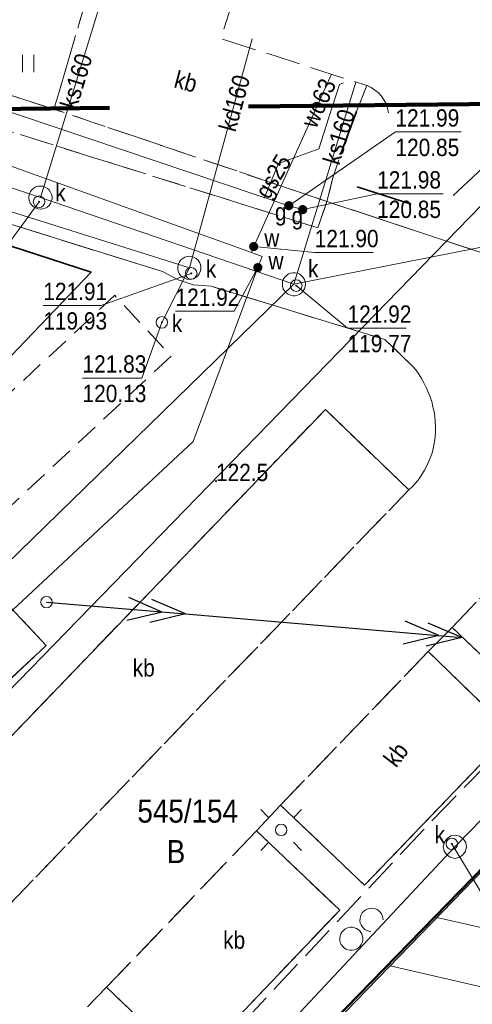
# Model space of a CAD drawing. Extents: x 6439600 to 6443631, y 5654340 to 5654937.
# Tile 50 of 54: x 6440981 to 6441000, y 5654853 to 5654896. Entities that reach past the tile are written whole.
import ezdxf
from ezdxf.enums import TextEntityAlignment as Align

# ---------------------------------------------------------------- set-up
doc = ezdxf.new("R2010")
doc.units = 0
doc.header["$MEASUREMENT"] = 0
for name, pattern in [('1.0_0.5', [1.5, 1, -0.5]), ('1.5_0.5', [2, 1.5, -0.5]), ('2', [0.9, 0.6, -0.3]), ('219-500', [0]), ('otof_500', [0]), ('PRZER3-1', [4, 3, -1])]:
    doc.linetypes.add(name, pattern=pattern)
doc.layers.get('0').update_dxf_attribs({"color": 2, "linetype": 'CONTINUOUS', "lineweight": 5})
for name, color, linetype in [('210-oznaczenie konturu użytku gruntowego', 7, 'CONTINUOUS'), ('211-numer działki ewidencyjnej', 7, 'CONTINUOUS'), ('217-kontur klasyfikacyjny', 7, 'CONTINUOUS'), ('218-kontur użytku gruntowego', 7, 'CONTINUOUS'), ('219-działka ewidencyjna', 7, 'CONTINUOUS'), ('budowla podziemna', 7, 'CONTINUOUS'), ('chodnik', 7, 'CONTINUOUS'), ('furtka', 7, 'CONTINUOUS'), ('jezdnia', 7, 'CONTINUOUS'), ('komora podziemna', 7, 'CONTINUOUS'), ('krawężnik', 7, 'CONTINUOUS'), ('latarnia', 7, 'CONTINUOUS'), ('obszar utwardzony', 7, 'CONTINUOUS'), ('obszar utwardzony-Atr17', 7, 'CONTINUOUS'), ('ogrodzenie trwałe', 7, 'CONTINUOUS'), ('pikieta naturalna', 7, 'CONTINUOUS'), ('pikieta naturalna-Atr2', 7, 'CONTINUOUS'), ('przewód elektroenergetyczny średniego napięcia', 7, 'CONTINUOUS'), ('przewód gazowy', 7, 'CONTINUOUS'), ('przewód gazowy-Atr1', 7, 'CONTINUOUS'), ('przewód kanalizacyjny', 7, 'CONTINUOUS'), ('przewód kanalizacyjny-Atr1', 7, 'CONTINUOUS'), ('przewód wodociągowy', 7, 'CONTINUOUS'), ('przewód wodociągowy - ob. projektowany', 7, 'CONTINUOUS'), ('przewód wodociągowy-Atr1', 7, 'CONTINUOUS'), ('rzedna', 7, 'CONTINUOUS'), ('rzedna-Atr2', 7, 'CONTINUOUS'), ('rzedna-Atr3', 7, 'CONTINUOUS'), ('studnia kanalizacyjna', 7, 'CONTINUOUS'), ('studnia kanalizacyjna-Atr17', 7, 'CONTINUOUS'), ('słup przewodów napowietrznych', 7, 'CONTINUOUS'), ('trawnik', 7, 'CONTINUOUS'), ('właz do komory lub kanału - okrągły', 7, 'CONTINUOUS'), ('właz do komory lub kanału - okrągły-Atr17', 7, 'CONTINUOUS'), ('Zakres', 7, 'CONTINUOUS'), ('zasuwa lub zawór', 7, 'CONTINUOUS'), ('zasuwa lub zawór-Atr17', 7, 'CONTINUOUS')]:
    doc.layers.add(name, color=color, linetype=linetype)
for name, color, linetype, lineweight in [('z - kartowanie', 2, 'CONTINUOUS', 5), ('z - MPZT', 121, 'PRZER3-1', 18), ('z - symbole dodatkowe', 1, 'CONTINUOUS', 5)]:
    doc.layers.add(name, color=color, linetype=linetype, lineweight=lineweight)
doc.styles.add('MapaZas', font='geodezja.shx', dxfattribs={"width": 0.9})
doc.styles.get("Standard").update_dxf_attribs({"font": 'Working1250', "width": 0.75})
doc.linetypes.add('902-500', pattern='A,3.75,0,[1,ksztalty.shx,S=0.5,R=0,X=0,Y=0],3.75', length=7.5)

# ---------------------------------------------------------------- blocks, each defined once
blk = doc.blocks.new('PW01')
at = {"linetype": 'Continuous', "lineweight": 13}
h = blk.add_hatch(color=0, dxfattribs=at)
edge = h.paths.add_edge_path()
edge.add_arc((0, 0), 0.045, 0, 360)
blk = doc.blocks.new('US25')
at = {"linetype": 'Continuous', "lineweight": 0}
h = blk.add_hatch(color=0, dxfattribs=at)
edge = h.paths.add_edge_path()
edge.add_arc((0, 0), 0.2, 0, 360)
blk = doc.blocks.new('OK04')
at = {"color": 0, "linetype": 'Continuous', "lineweight": 0}
blk.add_arc((1.5, 0.001), 1.5, 120, 180, dxfattribs=at)
blk = doc.blocks.new('TU04')
at = {"color": 0, "linetype": 'Continuous', "lineweight": 13}
for p, q in [((0, 0), (0, 0.75)), ((0.5, 0), (0.5, 0.75))]:
    blk.add_line(p, q, dxfattribs=at)
blk = doc.blocks.new('US22')
at = {"color": 0, "linetype": 'Continuous', "lineweight": 13}
blk.add_circle((0, 0), 0.25, dxfattribs=at)
blk = doc.blocks.new('US15')
at = {"color": 0, "linetype": 'Continuous', "lineweight": 13}
blk.add_circle((0, 0), 0.25, dxfattribs=at)
blk = doc.blocks.new('SM01')
at = {"color": 0, "linetype": 'Continuous', "lineweight": 13}
for p, q in [((-0.53, 0.531), (-0.883, 0.884)), ((0.531, 0.531), (0.884, 0.884)), ((-0.53, -0.53), (-0.883, -0.883)), ((0.531, -0.53), (0.884, -0.883))]:
    blk.add_line(p, q, dxfattribs=at)
blk.add_circle((0, 0), 0.25, dxfattribs=at)
blk = doc.blocks.new('SUEP2')
at = {"color": 0, "linetype": 'Continuous'}
for p, q in [((5.027, 0), (3.527, 0.5)), ((6.027, 0), (4.527, 0.5)), ((17.027, 0), (15.527, 0.5)), ((18.027, 0), (16.527, 0.5)), ((0, 0), (6.027, 0)), ((5.027, 0), (3.527, -0.5)), ((6.027, 0), (4.527, -0.5)), ((6.027, 0), (18.027, 0)), ((17.027, 0), (15.527, -0.5)), ((18.027, 0), (16.527, -0.5))]:
    blk.add_line(p, q, dxfattribs=at)
blk = doc.blocks.new('OTZK')
at = {"color": 0}
blk.add_lwpolyline([(-1.2, 1), (-1.026352, 0.984808), (-0.85798, 0.939693), (-0.7, 0.866025), (-0.557212, 0.766044), (-0.433956, 0.642788), (-0.333975, 0.5), (-0.260307, 0.34202), (-0.215192, 0.173648), (-0.2, 0), (-0.215192, -0.173648), (-0.260307, -0.34202), (-0.333975, -0.5), (-0.44425, -0.654861), (-0.581841, -0.786053), (-0.741773, -0.888835), (-0.918267, -0.959493), (-1.104944, -0.995472), (-1.295056, -0.995472), (-1.481733, -0.959493), (-1.658227, -0.888835), (-1.818159, -0.786053), (-1.95575, -0.654861), (-2.066025, -0.5), (-2.145001, -0.327068), (-2.189821, -0.142315), (-2.198867, 0.047582), (-2.171812, 0.235759), (-2.109632, 0.415415), (-2.014576, 0.580057), (-1.890079, 0.723734), (-1.740641, 0.841254), (-1.571662, 0.928368), (-1.389251, 0.981929)], close=True, dxfattribs=at)
blk.add_lwpolyline([(0.469393, -0.682799), (0.35969, -0.542106), (0.276733, -0.384159), (0.223163, -0.213984), (0.200685, -0.036999), (0.210014, 0.141165), (0.250854, 0.314835), (0.321904, 0.478484), (0.420903, 0.626903), (0.5447, 0.755369), (0.689355, 0.859792), (0.850264, 0.936848), (1.022304, 0.984085), (1.2, 1), (1.377696, 0.984085), (1.549736, 0.936848), (1.710645, 0.859792), (1.8553, 0.755369), (1.979097, 0.626903), (2.078096, 0.478484), (2.149146, 0.314835), (2.189986, 0.141165), (2.199315, -0.036999), (2.176837, -0.213984), (2.123267, -0.384159), (2.04031, -0.542106), (1.930607, -0.682799)], dxfattribs=at)

msp = doc.modelspace()

# ---------------------------------------------------------------- hatches: boundary and pattern name
at = {"layer": 'z - MPZT', "linetype": 'Continuous', "lineweight": 18}
h = msp.add_hatch(dxfattribs=at)
h.set_pattern_fill('ANSI32', color=256, scale=20, angle=122)
edge = h.paths.add_edge_path()
edge.add_line((6440960.326, 5654818.056), (6440970.835, 5654806.917))
edge.add_line((6440970.835, 5654806.917), (6441020.698, 5654857.544))
edge.add_line((6441020.698, 5654857.544), (6441020.504, 5654879.363))
edge.add_line((6441020.504, 5654879.363), (6440960.84, 5654817.78))

# ---------------------------------------------------------------- linework, layer by layer
at = {"layer": '217-kontur klasyfikacyjny', "color": 3, "linetype": 'Continuous', "lineweight": 13, "flags": 128}
msp.add_lwpolyline([(6441010, 5654868.58), (6440964.89, 5654822.25)], dxfattribs=at)
at = {"layer": '218-kontur użytku gruntowego', "color": 3, "linetype": 'Continuous', "lineweight": 13, "flags": 128}
for points in [[(6440964.89, 5654822.25), (6441010, 5654868.58)], [(6441010, 5654868.58), (6440964.89, 5654822.25)]]:
    msp.add_lwpolyline(points, dxfattribs=at)
at = {"layer": '219-działka ewidencyjna', "color": 3, "linetype": '219-500', "lineweight": 13, "flags": 128}
for points in [[(6440947.07, 5654832.59), (6441018.96, 5654906.57)], [(6440960.56, 5654817.8), (6441032.73, 5654891.92)]]:
    msp.add_lwpolyline(points, dxfattribs=at)
at = {"layer": 'budowla podziemna', "color": 7, "linetype": '1.0_0.5', "lineweight": 13, "flags": 128}
msp.add_lwpolyline([(6440978.47, 5654877.89), (6440984.61, 5654883.62), (6440987.06, 5654880.99), (6440978.29, 5654872.8), (6440963.56, 5654888.6), (6440966.19, 5654891.06)], close=True, dxfattribs=at)
at = {"layer": 'chodnik', "color": 7, "linetype": '1.0_0.5', "lineweight": 13}
msp.add_lwpolyline([(6440949.921, 5654900.411), (6440953.54, 5654899.25), (6440960.21, 5654897.1), (6440973.55, 5654892.76), (6440993.4, 5654886.54), (6440993.79, 5654887.68), (6440981.98, 5654891.68), (6440974.02, 5654894.24), (6440962.38, 5654897.95), (6440954.723, 5654900.411)], dxfattribs=at)
at = {"layer": 'furtka', "color": 7, "linetype": 'otof_500', "lineweight": 13, "flags": 128}
msp.add_lwpolyline([(6440995.52, 5654892.7), (6440995.07, 5654891.57)], dxfattribs=at)
at = {"layer": 'jezdnia', "color": 7, "linetype": '1.5_0.5', "lineweight": 13}
for points in [[(6441003.87, 5654884.34), (6440993.79, 5654887.68), (6440993.4, 5654886.54), (6440973.55, 5654892.76), (6440953.54, 5654899.25)], [(6440983.43, 5654852.83), (6440984.26, 5654853.67), (6440990.74, 5654860.44), (6440991.78, 5654861.56), (6440998.17, 5654868.2), (6440999.2, 5654869.25), (6441005.57, 5654875.91), (6441006.52, 5654876.88), (6441010.7, 5654881.27), (6441012.88, 5654883.55), (6441013.89, 5654884.51), (6441020.22, 5654891.19), (6441021.21, 5654892.21), (6441025.97, 5654897.13)]]:
    msp.add_lwpolyline(points, dxfattribs=at)
at = {"layer": 'jezdnia', "color": 7, "linetype": '1.5_0.5', "lineweight": 13, "flags": 128}
msp.add_lwpolyline([(6440974.33, 5654861.57), (6440981.64, 5654868.47), (6440962.66, 5654888.67), (6440962.56, 5654888.75), (6440962.47, 5654888.83), (6440962.38, 5654888.92), (6440962.29, 5654889.02), (6440962.07, 5654889.33), (6440962.01, 5654889.44), (6440961.96, 5654889.56), (6440961.91, 5654889.68), (6440961.88, 5654889.8), (6440961.84, 5654889.92), (6440961.82, 5654890.04), (6440961.8, 5654890.17), (6440961.8, 5654890.29), (6440961.8, 5654890.41), (6440961.82, 5654890.54), (6440961.84, 5654890.66), (6440961.87, 5654890.77), (6440961.92, 5654890.89), (6440961.95, 5654890.96), (6440962.03, 5654891.1), (6440962.1, 5654891.2), (6440962.18, 5654891.3), (6440962.26, 5654891.39), (6440962.35, 5654891.47), (6440962.45, 5654891.54), (6440962.55, 5654891.6), (6440962.64, 5654891.66), (6440962.75, 5654891.71), (6440962.85, 5654891.76), (6440963.07, 5654891.82), (6440963.18, 5654891.85), (6440963.29, 5654891.86), (6440963.41, 5654891.87), (6440963.52, 5654891.87), (6440963.63, 5654891.86), (6440963.75, 5654891.85), (6440963.86, 5654891.83), (6440963.97, 5654891.8), (6440967.28, 5654890.74), (6440967.97, 5654890.31), (6440968.25, 5654890.21), (6440969.01, 5654890.09), (6440972.41, 5654889.1), (6440986.68, 5654884.65), (6440987.36, 5654884.29), (6440988, 5654884.08), (6440988.78, 5654884.01), (6440996.29, 5654881.71), (6440997.49, 5654880.56), (6440997.63, 5654880.39), (6440997.76, 5654880.21), (6440997.87, 5654880.02), (6440997.98, 5654879.83), (6440998.08, 5654879.63), (6440998.17, 5654879.43), (6440998.24, 5654879.25), (6440998.32, 5654879.02), (6440998.37, 5654878.8), (6440998.42, 5654878.59), (6440998.45, 5654878.37), (6440998.47, 5654878.15), (6440998.48, 5654877.93), (6440998.48, 5654877.71), (6440998.47, 5654877.49), (6440998.44, 5654877.28), (6440998.4, 5654877.06), (6440998.35, 5654876.85), (6440998.28, 5654876.64), (6440998.2, 5654876.44), (6440998.11, 5654876.24), (6440998.01, 5654876.05), (6440997.89, 5654875.86), (6440997.77, 5654875.68), (6440997.63, 5654875.51), (6440997.49, 5654875.35), (6440997.33, 5654875.2), (6440978.26, 5654855.39), (6440977.41, 5654854.62), (6440976.35, 5654854.23), (6440975.1, 5654854.19), (6440973.61, 5654854.61), (6440972.31, 5654855.53), (6440970.24, 5654857.73)], close=True, dxfattribs=at)
at = {"layer": 'komora podziemna', "color": 32, "linetype": 'Continuous', "lineweight": 13, "flags": 128}
for points in [[(6440981.02, 5654887.52), (6440980.96, 5654887.61), (6440980.92, 5654887.7), (6440980.9, 5654887.8), (6440980.9, 5654887.91), (6440980.93, 5654888.01), (6440980.97, 5654888.11), (6440981.03, 5654888.19), (6440981.11, 5654888.26), (6440981.2, 5654888.31), (6440981.3, 5654888.34), (6440981.41, 5654888.35), (6440981.51, 5654888.34), (6440981.61, 5654888.3), (6440981.7, 5654888.25), (6440981.78, 5654888.18), (6440981.84, 5654888.09), (6440981.88, 5654888), (6440981.9, 5654887.9), (6440981.9, 5654887.79), (6440981.87, 5654887.69), (6440981.83, 5654887.59), (6440981.77, 5654887.51), (6440981.69, 5654887.44), (6440981.6, 5654887.39), (6440981.5, 5654887.36), (6440981.39, 5654887.35), (6440981.29, 5654887.36), (6440981.19, 5654887.4), (6440981.1, 5654887.45)], [(6440987.46, 5654884.48), (6440987.4, 5654884.57), (6440987.36, 5654884.66), (6440987.34, 5654884.76), (6440987.34, 5654884.87), (6440987.37, 5654884.97), (6440987.41, 5654885.07), (6440987.47, 5654885.15), (6440987.55, 5654885.22), (6440987.64, 5654885.27), (6440987.74, 5654885.3), (6440987.85, 5654885.31), (6440987.95, 5654885.3), (6440988.05, 5654885.26), (6440988.14, 5654885.21), (6440988.22, 5654885.14), (6440988.28, 5654885.05), (6440988.32, 5654884.96), (6440988.34, 5654884.86), (6440988.34, 5654884.75), (6440988.31, 5654884.65), (6440988.27, 5654884.55), (6440988.21, 5654884.47), (6440988.13, 5654884.4), (6440988.04, 5654884.35), (6440987.94, 5654884.32), (6440987.83, 5654884.31), (6440987.73, 5654884.32), (6440987.63, 5654884.36), (6440987.54, 5654884.41)], [(6440991.87, 5654884), (6440991.86, 5654884.1), (6440991.87, 5654884.2), (6440991.9, 5654884.3), (6440991.96, 5654884.39), (6440992.03, 5654884.47), (6440992.11, 5654884.53), (6440992.21, 5654884.58), (6440992.31, 5654884.6), (6440992.41, 5654884.6), (6440992.51, 5654884.58), (6440992.61, 5654884.53), (6440992.69, 5654884.47), (6440992.76, 5654884.39), (6440992.82, 5654884.3), (6440992.85, 5654884.2), (6440992.86, 5654884.1), (6440992.85, 5654884), (6440992.82, 5654883.9), (6440992.76, 5654883.81), (6440992.69, 5654883.73), (6440992.61, 5654883.67), (6440992.51, 5654883.62), (6440992.41, 5654883.6), (6440992.31, 5654883.6), (6440992.21, 5654883.62), (6440992.11, 5654883.67), (6440992.03, 5654883.73), (6440991.96, 5654883.81), (6440991.9, 5654883.9)], [(6440999.82, 5654859.75), (6440999.78, 5654859.56), (6440999.67, 5654859.4), (6440999.5, 5654859.29), (6440999.31, 5654859.25), (6440999.12, 5654859.3), (6440998.97, 5654859.41), (6440998.86, 5654859.57), (6440998.82, 5654859.76), (6440998.87, 5654859.95), (6440998.98, 5654860.11), (6440999.14, 5654860.22), (6440999.33, 5654860.25), (6440999.52, 5654860.21), (6440999.68, 5654860.1), (6440999.79, 5654859.94)]]:
    msp.add_lwpolyline(points, close=True, dxfattribs=at)
at = {"layer": 'krawężnik', "color": 7, "linetype": 'Continuous', "lineweight": 13, "flags": 128}
for points in [[(6440974.3, 5654895.25), (6440974.02, 5654894.24), (6440981.98, 5654891.68), (6440982.22, 5654892.47)], [(6441024.8, 5654888.74), (6441021.21, 5654892.21), (6441020.22, 5654891.19), (6441023.8, 5654887.74), (6441017.45, 5654881.06), (6441013.89, 5654884.51), (6441012.88, 5654883.55), (6441016.5, 5654880.08), (6441010.14, 5654873.44), (6441006.52, 5654876.88), (6441005.57, 5654875.91), (6441009.19, 5654872.42), (6441002.82, 5654865.8), (6440999.2, 5654869.25), (6440998.17, 5654868.2), (6441001.77, 5654864.71), (6440995.41, 5654858.09), (6440991.78, 5654861.56), (6440990.74, 5654860.44), (6440994.34, 5654857.01), (6440987.87, 5654850.22), (6440984.26, 5654853.67), (6440983.43, 5654852.83)], [(6440972.41, 5654889.1), (6440986.68, 5654884.65), (6440987.36, 5654884.29), (6440988, 5654884.08), (6440988.78, 5654884.01), (6440996.29, 5654881.71), (6440997.49, 5654880.56), (6440997.63, 5654880.39), (6440997.76, 5654880.21), (6440997.87, 5654880.02), (6440997.98, 5654879.83), (6440998.08, 5654879.63), (6440998.17, 5654879.43), (6440998.25, 5654879.23), (6440998.32, 5654879.02), (6440998.37, 5654878.8), (6440998.42, 5654878.59), (6440998.45, 5654878.37), (6440998.47, 5654878.15), (6440998.48, 5654877.93), (6440998.48, 5654877.71), (6440998.47, 5654877.49), (6440998.44, 5654877.28), (6440998.4, 5654877.06), (6440998.35, 5654876.85), (6440998.28, 5654876.64), (6440998.2, 5654876.44), (6440998.11, 5654876.24), (6440998.01, 5654876.05), (6440997.89, 5654875.86), (6440997.77, 5654875.68), (6440997.63, 5654875.51), (6440997.49, 5654875.35), (6440997.33, 5654875.2), (6440993.72, 5654878.68), (6440982.91, 5654867.43), (6440974.72, 5654858.9)], [(6440994.05, 5654888.7), (6440993.79, 5654887.68), (6441003.87, 5654884.34)], [(6440963.73, 5654887.53), (6440981.64, 5654868.47)], [(6440974.33, 5654861.57), (6440981.64, 5654868.47)]]:
    msp.add_lwpolyline(points, dxfattribs=at)
at = {"layer": 'obszar utwardzony', "color": 7, "linetype": '1.5_0.5', "lineweight": 13, "flags": 128}
for points in [[(6440984.32, 5654897.99), (6440983.83, 5654896.45), (6440983.42, 5654896.58), (6440982.22, 5654892.47), (6440981.98, 5654891.68), (6440993.79, 5654887.68), (6440994.05, 5654888.7), (6440994.37, 5654889.71), (6440995.07, 5654891.57), (6440995.52, 5654892.7), (6440991.55, 5654893.98), (6440989.2, 5654894.73), (6440989.69, 5654896.26)], [(6440997.33, 5654875.2), (6440993.72, 5654878.68), (6440982.91, 5654867.43), (6440974.72, 5654858.9), (6440978.26, 5654855.39)], [(6441005.57, 5654875.91), (6440999.2, 5654869.25), (6441002.82, 5654865.8), (6441009.19, 5654872.42)], [(6440998.17, 5654868.2), (6440991.78, 5654861.56), (6440995.41, 5654858.09), (6441001.77, 5654864.71)], [(6440990.74, 5654860.44), (6440984.26, 5654853.67), (6440987.87, 5654850.22), (6440994.34, 5654857.01)]]:
    msp.add_lwpolyline(points, close=True, dxfattribs=at)
at = {"layer": 'ogrodzenie trwałe', "color": 7, "linetype": '902-500', "lineweight": 35, "flags": 128}
for points in [[(6440994.37, 5654889.71), (6440995.07, 5654891.57)], [(6441002.89, 5654891.35), (6440999.24, 5654887.94)], [(6440997.43, 5654887.56), (6440995.09, 5654888.31)]]:
    msp.add_lwpolyline(points, dxfattribs=at)
at = {"layer": 'przewód gazowy', "color": 40, "linetype": 'Continuous', "lineweight": 13}
msp.add_lwpolyline([(6440953.797, 5654900.411), (6440971.88, 5654894.32), (6440992.14, 5654887.5), (6440992.74, 5654887.33)], dxfattribs=at)
at = {"layer": 'przewód gazowy', "color": 40, "linetype": 'Continuous', "lineweight": 13, "flags": 128}
for points in [[(6440993.87, 5654891.32), (6440994.33, 5654892.75), (6440994.51, 5654892.81)], [(6440991.07, 5654887.82), (6440991.69, 5654889.32), (6440993.44, 5654889.96), (6440993.87, 5654891.32)]]:
    msp.add_lwpolyline(points, dxfattribs=at)
at = {"layer": 'przewód kanalizacyjny', "color": 34, "linetype": 'Continuous', "lineweight": 13}
msp.add_lwpolyline([(6440927.258, 5654900.411), (6440934.7, 5654892.29), (6440940.76, 5654885.91), (6440948.8, 5654877.25), (6440954.88, 5654870.84), (6440963.25, 5654862.45), (6440966.36, 5654858.75), (6440992.36, 5654884.1), (6441029.95, 5654891.52)], dxfattribs=at)
at = {"layer": 'przewód kanalizacyjny', "color": 34, "linetype": 'Continuous', "lineweight": 13, "flags": 128}
for points in [[(6440947.42, 5654898.08), (6440968.36, 5654890.94), (6440987.84, 5654884.81)], [(6440981.4, 5654887.85), (6440984.5, 5654897.93)], [(6440987.84, 5654884.81), (6440990.55, 5654894.72)], [(6440992.36, 5654884.1), (6440995.04, 5654892.85)], [(6441029.95, 5654891.52), (6441029.83, 5654891.03), (6440999.32, 5654859.75)], [(6440972.47, 5654890.83), (6440981.4, 5654887.85)], [(6440981.4, 5654887.85), (6440992.36, 5654884.1)], [(6440987.84, 5654884.81), (6440986.65, 5654882.45)], [(6440958.16, 5654815.74), (6440999.32, 5654859.75)]]:
    msp.add_lwpolyline(points, dxfattribs=at)
at = {"layer": 'przewód wodociągowy', "color": 5, "linetype": 'Continuous', "lineweight": 13, "flags": 128}
for points in [[(6440990.53, 5654885.47), (6440990.62, 5654885.73), (6440993.99, 5654893.19)], [(6440972.13, 5654892.08), (6440990.53, 5654885.47)], [(6440990.53, 5654885.47), (6440990.99, 5654885.3), (6440990.8, 5654884.82), (6440988.01, 5654877.3), (6440966.54, 5654857.26)]]:
    msp.add_lwpolyline(points, dxfattribs=at)
at = {"layer": 'przewód wodociągowy - ob. projektowany', "color": 5, "linetype": '1.5_0.5', "lineweight": 13, "flags": 128}
msp.add_lwpolyline([(6440958.71, 5654818.52), (6440998.26, 5654860.81), (6441027.55, 5654890.84), (6441032.57, 5654895.99), (6441034.48, 5654898.38), (6441038.5, 5654910.62)], dxfattribs=at)
at = {"layer": 'rzedna-Atr2', "color": 40, "lineweight": 13, "flags": 128}
for points in [[(6440992.14, 5654887.5), (6440996.75, 5654890.69), (6440999.598, 5654890.69)], [(6440992.74, 5654887.33), (6440995.96, 5654888.01), (6440998.808, 5654888.01)]]:
    msp.add_lwpolyline(points, dxfattribs=at)
at = {"layer": 'rzedna-Atr2', "color": 7, "lineweight": 13, "flags": 128}
for points in [[(6440981.34, 5654887.67), (6440979.08, 5654884.6), (6440976.55, 5654884.6)], [(6440987.92, 5654884.57), (6440984.02, 5654883.18), (6440981.522, 5654883.18)], [(6440992.46, 5654884.04), (6440994.68, 5654882.2), (6440997.215, 5654882.2)], [(6440999.19, 5654859.88), (6441001.05, 5654856.79), (6441003.58, 5654856.79)]]:
    msp.add_lwpolyline(points, dxfattribs=at)
at = {"layer": 'rzedna-Atr2', "color": 5, "lineweight": 13, "flags": 128}
for points in [[(6440990.62, 5654885.73), (6440993.26, 5654885.47), (6440995.784, 5654885.47)], [(6440990.8, 5654884.82), (6440989.77, 5654882.93), (6440987.24, 5654882.93)]]:
    msp.add_lwpolyline(points, dxfattribs=at)
at = {"layer": 'rzedna-Atr2', "color": 34, "lineweight": 13, "flags": 128}
msp.add_lwpolyline([(6440986.65, 5654882.45), (6440985.78, 5654880.04), (6440983.219, 5654880.04)], dxfattribs=at)
at = {"layer": 'trawnik', "color": 7, "linetype": '1.0_0.5', "lineweight": 13}
msp.add_lwpolyline([(6440974.3, 5654895.25), (6440974.02, 5654894.24), (6440981.98, 5654891.68), (6440982.22, 5654892.47), (6440983.42, 5654896.58), (6440984.27, 5654899.36), (6440980.42, 5654900.62), (6440976.63, 5654901.89), (6440976.424, 5654901.25)], dxfattribs=at)
at = {"layer": 'z - kartowanie', "color": 0, "linetype": 'Continuous', "lineweight": 35}
msp.add_lwpolyline([(6440979.38, 5654880.13), (6440975.74, 5654876.33), (6440965.05, 5654887.64), (6440967.43, 5654889.88), (6440983.59, 5654884.62), (6440980.14, 5654881)], dxfattribs=at)
at = {"layer": 'z - MPZT', "linetype": 'Continuous', "lineweight": 18}
msp.add_lwpolyline([(6440960.326, 5654818.056), (6440970.835, 5654806.917), (6441020.698, 5654857.544), (6441020.504, 5654879.363), (6440960.84, 5654817.78)], dxfattribs=at)
at = {"layer": 'z - MPZT', "linetype": 'Continuous', "lineweight": 50}
msp.add_lwpolyline([(6440960.56, 5654817.8), (6440964.89, 5654822.25), (6441010.003, 5654868.579), (6441020.504, 5654879.363)], dxfattribs=at)
at = {"layer": 'Zakres', "color": 221, "linetype": '2', "lineweight": 140, "ltscale": 20, "flags": 128}
msp.add_lwpolyline([(6441020.39, 5654892.11), (6440805.9, 5654889.86), (6440806.46, 5654752.7), (6441021.62, 5654754.02)], close=True, dxfattribs=at)

# ---------------------------------------------------------------- block references
at = {"layer": 'furtka', "color": 7, "linetype": 'Continuous', "lineweight": 13, "rotation": 248.286}
msp.add_blockref('OK04', (6440995.52, 5654892.7), dxfattribs=at)
at = {"layer": 'latarnia', "color": 7, "linetype": 'Continuous', "lineweight": 13}
msp.add_blockref('SM01', (6440991.81, 5654860.48), dxfattribs=at)
at = {"layer": 'pikieta naturalna', "color": 7, "linetype": 'Continuous', "lineweight": 13}
msp.add_blockref('PW01', (6440988.99, 5654875.58), dxfattribs=at)
at = {"layer": 'przewód elektroenergetyczny średniego napięcia', "color": 1, "linetype": 'Continuous', "lineweight": 13, "rotation": 355.136}
msp.add_blockref('SUEP2', (6440981.66, 5654870.34), dxfattribs=at)
at = {"layer": 'rzedna', "color": 34, "linetype": 'Continuous', "lineweight": 13}
for p in [(6440981.34, 5654887.67), (6440987.92, 5654884.57), (6440992.46, 5654884.04), (6440986.65, 5654882.45), (6440999.19, 5654859.88)]:
    msp.add_blockref('PW01', p, dxfattribs=at)
at = {"layer": 'rzedna', "color": 40, "linetype": 'Continuous', "lineweight": 13}
for p in [(6440992.14, 5654887.5), (6440992.74, 5654887.33)]:
    msp.add_blockref('PW01', p, dxfattribs=at)
at = {"layer": 'rzedna', "color": 5, "linetype": 'Continuous', "lineweight": 13}
for p in [(6440990.62, 5654885.73), (6440990.8, 5654884.82)]:
    msp.add_blockref('PW01', p, dxfattribs=at)
at = {"layer": 'studnia kanalizacyjna', "color": 34, "linetype": 'Continuous', "lineweight": 13}
msp.add_blockref('US15', (6440986.65, 5654882.45), dxfattribs=at)
at = {"layer": 'słup przewodów napowietrznych', "color": 7, "linetype": 'Continuous', "lineweight": 13}
msp.add_blockref('US15', (6440981.66, 5654870.34), dxfattribs=at)
at = {"layer": 'trawnik', "color": 7, "linetype": 'Continuous', "lineweight": 13}
msp.add_blockref('TU04', (6440980.619, 5654893.279), dxfattribs=at)
at = {"layer": 'właz do komory lub kanału - okrągły', "color": 7, "linetype": 'Continuous', "lineweight": 13}
for p in [(6440981.34, 5654887.67), (6440987.92, 5654884.57), (6440992.46, 5654884.04), (6440999.19, 5654859.88)]:
    msp.add_blockref('US22', p, dxfattribs=at)
at = {"layer": 'z - symbole dodatkowe', "color": 7, "lineweight": 13, "xscale": 0.4999999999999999, "yscale": 0.4999999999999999, "rotation": 43.22523230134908}
msp.add_blockref('OTZK', (6440995.278, 5654856.181), dxfattribs=at)
at = {"layer": 'zasuwa lub zawór', "color": 40, "linetype": 'Continuous', "lineweight": 13}
for p in [(6440992.14, 5654887.5), (6440992.74, 5654887.33)]:
    msp.add_blockref('US25', p, dxfattribs=at)
at = {"layer": 'zasuwa lub zawór', "color": 5, "linetype": 'Continuous', "lineweight": 13}
for p in [(6440990.62, 5654885.73), (6440990.8, 5654884.82)]:
    msp.add_blockref('US25', p, dxfattribs=at)

# ---------------------------------------------------------------- texts
at = {"layer": '210-oznaczenie konturu użytku gruntowego', "color": 3, "linetype": 'Continuous', "lineweight": 13, "style": 'MapaZas', "width": 0.9}
msp.add_text('B', height=1, dxfattribs=at).set_placement((6440986.861, 5654859.045))
at = {"layer": '211-numer działki ewidencyjnej', "color": 3, "linetype": 'Continuous', "lineweight": 13, "style": 'MapaZas', "width": 0.9}
msp.add_text('545/154', height=1, dxfattribs=at).set_placement((6440985.592, 5654860.797))
at = {"layer": 'obszar utwardzony-Atr17', "color": 7, "lineweight": 13, "width": 0.9}
msp.add_text('kb', height=0.75, rotation=345.212, dxfattribs=at).set_placement((6440987.13, 5654892.63))
at = {"layer": 'obszar utwardzony-Atr17', "color": 7, "lineweight": 13, "style": 'MapaZas', "width": 0.9}
for p in [(6440985.39, 5654867.12), (6440989.3, 5654855.34)]:
    msp.add_text('kb', height=0.75, dxfattribs=at).set_placement(p)
msp.add_text('kb', height=0.75, rotation=52.569, dxfattribs=at).set_placement((6440996.78, 5654863.14))
at = {"layer": 'pikieta naturalna-Atr2', "color": 7, "lineweight": 13, "style": 'MapaZas', "width": 0.9}
msp.add_text('122.5', height=0.75, dxfattribs=at).set_placement((6440988.99, 5654875.58))
at = {"layer": 'przewód gazowy-Atr1', "color": 40, "lineweight": 13, "width": 0.9}
msp.add_text('gs25', height=0.75, rotation=59.501, dxfattribs=at).set_placement((6440991.46, 5654888.77), align=Align.MIDDLE_CENTER)
at = {"layer": 'przewód kanalizacyjny-Atr1', "color": 34, "lineweight": 13, "style": 'MapaZas', "width": 0.9}
msp.add_text('ks160', height=0.75, rotation=72.905, dxfattribs=at).set_placement((6440982.95, 5654892.89), align=Align.MIDDLE_CENTER)
at = {"layer": 'przewód kanalizacyjny-Atr1', "color": 34, "lineweight": 13, "width": 0.9}
for s, rotation, p in [('kd160', 74.71, (6440989.79, 5654891.94)), ('ks160', 72.97, (6440994.31, 5654890.48))]:
    msp.add_text(s, height=0.75, rotation=rotation, dxfattribs=at).set_placement(p, align=Align.MIDDLE_CENTER)
at = {"layer": 'przewód wodociągowy-Atr1', "color": 5, "lineweight": 13, "width": 0.9}
msp.add_text('wo63', height=0.75, rotation=65.69, dxfattribs=at).set_placement((6440993.42, 5654891.94), align=Align.MIDDLE_CENTER)
at = {"layer": 'rzedna-Atr2', "color": 40, "lineweight": 13, "width": 0.9}
for s, p in [('121.99', (6440996.75, 5654890.698)), ('121.98', (6440995.96, 5654888.018))]:
    msp.add_text(s, height=0.75, dxfattribs=at).set_placement(p, align=Align.BOTTOM_LEFT)
at = {"layer": 'rzedna-Atr2', "color": 5, "lineweight": 13, "width": 0.9}
for s, p in [('121.90', (6440993.26, 5654885.478)), ('121.92', (6440987.24, 5654882.938))]:
    msp.add_text(s, height=0.75, dxfattribs=at).set_placement(p, align=Align.BOTTOM_LEFT)
at = {"layer": 'rzedna-Atr2', "color": 7, "lineweight": 13, "style": 'MapaZas', "width": 0.9}
msp.add_text('121.91', height=0.75, dxfattribs=at).set_placement((6440981.522, 5654883.188), align=Align.BOTTOM_LEFT)
at = {"layer": 'rzedna-Atr2', "color": 7, "lineweight": 13, "width": 0.9}
msp.add_text('121.92', height=0.75, dxfattribs=at).set_placement((6440994.68, 5654882.208), align=Align.BOTTOM_LEFT)
at = {"layer": 'rzedna-Atr2', "color": 34, "lineweight": 13, "style": 'MapaZas', "width": 0.9}
msp.add_text('121.83', height=0.75, dxfattribs=at).set_placement((6440983.219, 5654880.048), align=Align.BOTTOM_LEFT)
at = {"layer": 'rzedna-Atr3', "color": 40, "lineweight": 13, "width": 0.9}
for p in [(6440996.75, 5654889.423), (6440995.96, 5654886.742)]:
    msp.add_text('120.85', height=0.75, dxfattribs=at).set_placement(p, align=Align.BOTTOM_LEFT)
at = {"layer": 'rzedna-Atr3', "color": 7, "lineweight": 13, "style": 'MapaZas', "width": 0.9}
msp.add_text('119.93', height=0.75, dxfattribs=at).set_placement((6440981.522, 5654881.912), align=Align.BOTTOM_LEFT)
at = {"layer": 'rzedna-Atr3', "color": 7, "lineweight": 13, "width": 0.9}
msp.add_text('119.77', height=0.75, dxfattribs=at).set_placement((6440994.68, 5654880.933), align=Align.BOTTOM_LEFT)
at = {"layer": 'rzedna-Atr3', "color": 34, "lineweight": 13, "style": 'MapaZas', "width": 0.9}
msp.add_text('120.13', height=0.75, dxfattribs=at).set_placement((6440983.219, 5654878.772), align=Align.BOTTOM_LEFT)
at = {"layer": 'studnia kanalizacyjna-Atr17', "color": 34, "lineweight": 13, "width": 0.9}
msp.add_text('k', height=0.75, dxfattribs=at).set_placement((6440987.08, 5654882.03))
at = {"layer": 'właz do komory lub kanału - okrągły-Atr17', "color": 7, "lineweight": 13, "style": 'MapaZas', "width": 0.9}
for p in [(6440982.04, 5654887.69), (6440998.44, 5654859.9)]:
    msp.add_text('k', height=0.75, dxfattribs=at).set_placement(p)
at = {"layer": 'właz do komory lub kanału - okrągły-Atr17', "color": 7, "lineweight": 13, "width": 0.9}
for p in [(6440988.55, 5654884.39), (6440992.97, 5654884.4)]:
    msp.add_text('k', height=0.75, dxfattribs=at).set_placement(p)
at = {"layer": 'zasuwa lub zawór-Atr17', "color": 40, "lineweight": 13, "width": 0.9}
for p in [(6440991.54, 5654886.86), (6440992.26, 5654886.69)]:
    msp.add_text('g', height=0.75, dxfattribs=at).set_placement(p)
at = {"layer": 'zasuwa lub zawór-Atr17', "color": 5, "lineweight": 13, "width": 0.9}
for p in [(6440991.08, 5654885.73), (6440991.26, 5654884.74)]:
    msp.add_text('w', height=0.75, dxfattribs=at).set_placement(p)

doc.saveas('drawing.dxf')
